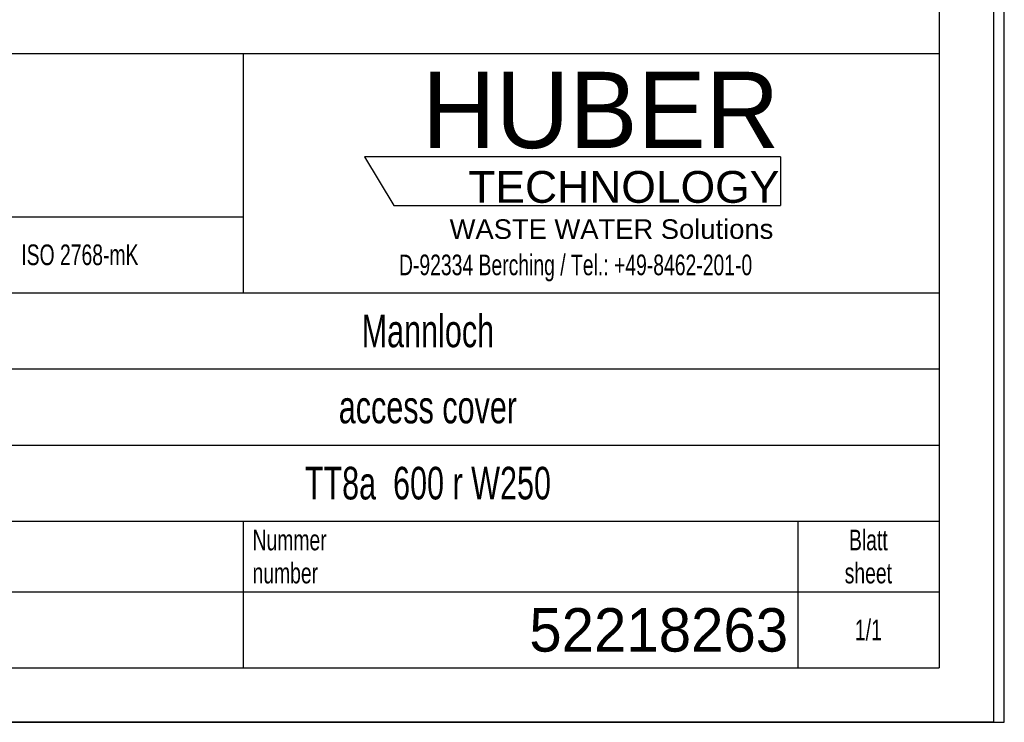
# Model space of a CAD drawing. Header units: millimetres. Extents: x 0 to 2100, y 0 to 2970.
# Tile 2 of 4: x 1195 to 2100, y 0 to 646. Entities that reach past the tile are written whole.
import ezdxf

# ---------------------------------------------------------------- set-up
doc = ezdxf.new("R2010")
doc.units = ezdxf.units.MM
doc.header["$LTSCALE"] = 193.6
doc.layers.get('0').update_dxf_attribs({"linetype": 'CONTINUOUS'})
for name, color, linetype in [('_ZEICHN_NOTIZEN', 7, 'CONTINUOUS'), ('_ZEICHNUNGSELEM', 7, 'CONTINUOUS'), ('HUBER_Logo_BL0', 7, 'CONTINUOUS')]:
    doc.layers.add(name, color=color, linetype=linetype)
doc.styles.get("Standard").update_dxf_attribs({"font": 'txt', "width": 0.7})
doc.styles.add('TEXTSTYLE_2', font='txt')
doc.styles.add('TEXTSTYLE_3', font='arial.ttf')
doc.styles.add('TEXTSTYLE_5', font='txt', dxfattribs={"width": 0.8})
doc.styles.add('TEXTSTYLE_6', font='txt')

# ---------------------------------------------------------------- blocks, each defined once
blk = doc.blocks.new('HUBER_LOGO_BL0', base_point=(1705.8, 504.77))
at = {"layer": 'HUBER_Logo_BL0', "color": 5, "linetype": 'Continuous'}
for p, q in [((1894.23, 520.25), (1511.73, 520.25)), ((1511.73, 520.25), (1538.73, 475.25)), ((1894.23, 520.25), (1894.23, 475.25)), ((1538.73, 475.25), (1894.23, 475.25))]:
    blk.add_line(p, q, dxfattribs=at)
at = {"layer": 'HUBER_Logo_BL0', "color": 2, "linetype": 'Continuous', "attachment_point": 3, "line_spacing_factor": 0.78}
for s, insert, char_height, width, style in [('HUBER\\P\\fArial;\\H29.25;TECHNOLOGY ', (1893.15, 598.34), 70.2, 387.6716, 'TEXTSTYLE_2'), ('WASTE WATER Solutions', (1887.58, 462.64), 18, 297.0335, 'TEXTSTYLE_3')]:
    blk.add_mtext(s, dxfattribs=dict(at, insert=insert, char_height=char_height, width=width, style=style))
at = {"layer": 'HUBER_Logo_BL0', "color": 2, "linetype": 'Continuous', "insert": (1705.8, 430.21), "char_height": 19, "width": 810.8929, "attachment_point": 2, "line_spacing_factor": 0.96}
blk.add_mtext('D-92334 Berching / Tel.: +49-8462-201-0', dxfattribs=at)
blk = doc.blocks.new('*T11')
at = {"color": 3, "linetype": 'Continuous'}
for p, q in [((0, 0), (1840, 0)), ((0, 0), (0, -565)), ((1200, 0), (1200, -220)), ((1840, 0), (1840, -565)), ((0, -150), (1200, -150)), ((900, -150), (900, -565)), ((0, -220), (1840, -220)), ((80, -220), (80, -430)), ((270, -220), (270, -495)), ((385, -220), (385, -430)), ((470, -220), (470, -495)), ((627, -220), (627, -430)), ((784, -220), (784, -430)), ((0, -262), (900, -262)), ((900, -290), (1840, -290)), ((0, -304), (900, -304)), ((0, -346), (900, -346)), ((900, -360), (1840, -360)), ((470, -388), (900, -388)), ((0, -430), (1840, -430)), ((1200, -430), (1200, -565)), ((1710, -430), (1710, -565)), ((0, -495), (1840, -495)), ((0, -565), (1840, -565))]:
    blk.add_line(p, q, dxfattribs=at)
at = {"layer": '_ZEICHN_NOTIZEN', "color": 2, "linetype": 'Continuous', "char_height": 19, "width": 50.6667, "attachment_point": 2, "line_spacing_factor": 0.96}
for insert in [(705.5, -315.5), (842, -315.5)]:
    blk.add_mtext('||', dxfattribs=dict(at, insert=insert))
at = {"layer": '_ZEICHNUNGSELEM', "color": 2, "linetype": 'Continuous', "line_spacing_factor": 0.96}
for s, insert, char_height, width, attachment_point in [('Diese Zeichnung ist geistiges Eigentum der Fa. HUBER SE und damit urheberrechtlich \\Pgeschuetzt. Zuwiderhandlungen verpflichten zum Schadensersatz.\\PThis is a copyrighted drawing which is the intellectual property of HUBER SE.\\PAny contravening offender will be held liabel for payment of damages.', (8.75, -19.9), 19, 2214.8571, 1), ('Technische Aenderungen vorbehalten / Subject to change', (8.75, -175), 20, 1524.7619, 1), ('ISO 2768-mK', (1050, -175.5), 19, 332.9524, 2), ('Datum/Date', (635.75, -231.5), 19, 292.2381, 1), ('Name', (842, -231.5), 19, 126.6667, 2), ('Mannloch', (1370, -240), 30, 345.7143, 2), ('Bear./Rev.', (478.75, -273.5), 19, 272.3333, 1), ('21.03.2024', (705.5, -273.5), 19, 278.6667, 2), ('ka', (842, -273.5), 19, 61.5238, 2), ('Gepr./Appr.', (478.75, -315.5), 19, 299.4762, 1), ('access cover', (1370, -310), 30, 512.8571, 2), ('-', (40, -315.5), 19, 34.381, 2), ('-', (175, -315.5), 19, 34.381, 2), ('-', (327.5, -315.5), 19, 34.381, 2), ('-', (427.5, -315.5), 19, 34.381, 2), ('Aenderung\\PModification', (175, -363.3), 19, 303.0952, 2), ('Norm. ', (478.75, -357.5), 19, 175.5238, 1), ('Revi-\\Psion', (8.75, -363.3), 19, 138.4286, 1), ('Tag\\PDate', (327.5, -363.3), 19, 117.619, 2), ('Name', (427.5, -378.5), 19, 126.6667, 2), ('TT8a  600 r W250', (1370, -380), 30, 791.4286, 2), ('Projekt\\Pproject', (8.75, -437.8), 19, 183.6667, 1), ('Massstab\\Pscale', (908.75, -437.8), 19, 224.381, 1), ('Nummer\\Pnumber', (1208.75, -437.8), 19, 186.381, 1), ('Blatt\\Psheet', (1775, -437.8), 19, 137.5238, 2), ('Simple Model', (685, -453), 19, 328.4286, 2), ('1:10', (908.75, -520.5), 19, 94.0952, 1), ('1/1', (1775, -520.5), 19, 79.619, 2)]:
    blk.add_mtext(s, dxfattribs=dict(at, insert=insert, char_height=char_height, width=width, attachment_point=attachment_point))
for s, insert, char_height, width, attachment_point, style in [('52218263', (1701.25, -510), 40, 546.6667, 3, 'TEXTSTYLE_6'), ('-', (8.75, -517.5), 25, 18.3333, 1, 'TEXTSTYLE_5')]:
    blk.add_mtext(s, dxfattribs=dict(at, insert=insert, char_height=char_height, width=width, attachment_point=attachment_point, style=style))

msp = doc.modelspace()

# ---------------------------------------------------------------- linework, layer by layer
at = {"color": 7, "linetype": 'Continuous'}
for p, q in [((2100, 0), (2100, 2970)), ((2100, 0), (2100, 2970)), ((0, 0), (2100, 0)), ((0, 0), (2100, 0))]:
    msp.add_line(p, q, dxfattribs=at)
at = {"color": 3, "linetype": 'Continuous'}
for p, q in [((2090, 2950), (2090, 0)), ((2090, 0), (0, 0))]:
    msp.add_line(p, q, dxfattribs=at)
at = {"color": 5, "linetype": 'Continuous'}
for p in [(2040, 2900), (200, 50)]:
    msp.add_line(p, (2040, 50), dxfattribs=at)

# ---------------------------------------------------------------- block references
msp.add_blockref('*T11', (200, 615))
at = {"layer": 'HUBER_Logo_BL0'}
msp.add_blockref('HUBER_LOGO_BL0', (1705.8, 504.77), dxfattribs=at)

doc.saveas('drawing.dxf')
